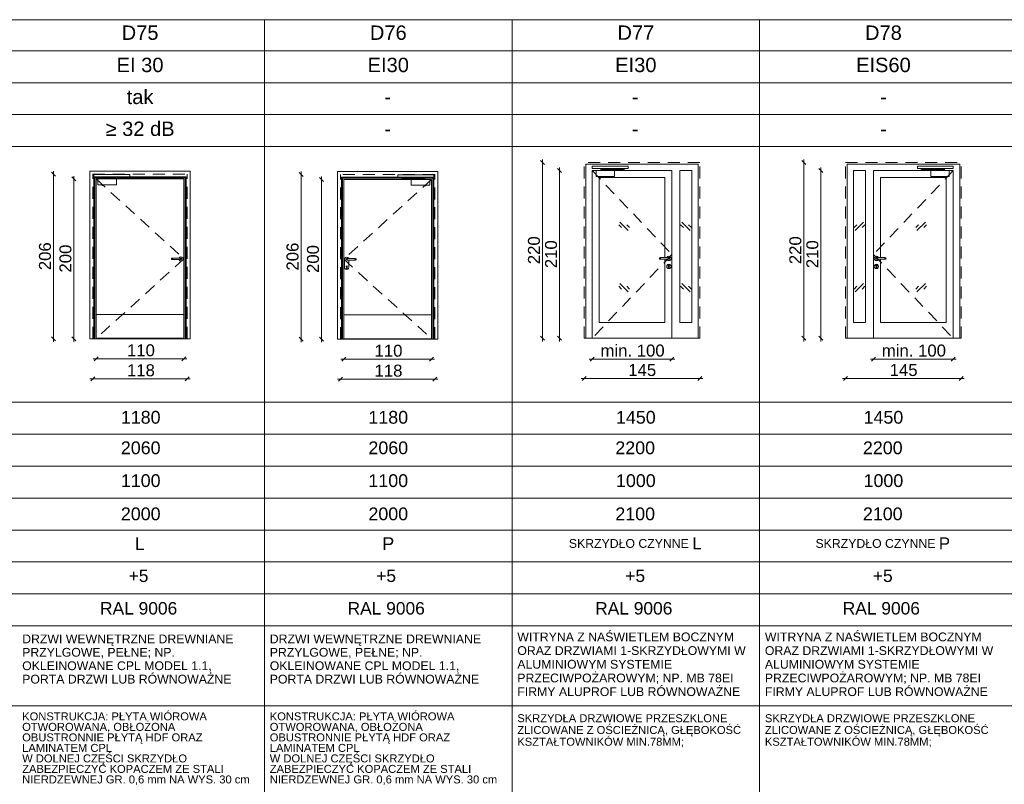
# Paper-space layout 'A-57 ZESTAWIENIE STOLARKI PROJEKTOWANEJ' of a CAD drawing. Header units: millimetres. Extents: x 0 to 900, y 0 to 1010.
# Tile 53 of 63: x 673 to 796, y 505 to 601. Entities that reach past the tile are written whole.
import ezdxf
from ezdxf.xclip import XClip

# ---------------------------------------------------------------- set-up
doc = ezdxf.new("R2010")
doc.units = ezdxf.units.MM
doc.header["$MEASUREMENT"] = 0
doc.header["$XCLIPFRAME"] = 0
doc.linetypes.add('LINIE_3', pattern=[25, 15, -10])
doc.linetypes.add('Przer. długie kreski', pattern=[2.5, 1.5, -1])
doc.layers.add('0_Nr_pióra__1', color=7, linetype='Continuous', lineweight=20)
for name, color, linetype, lineweight, true_color in [('0_Nr_pióra__30', 7, 'Continuous', 5, 0x878787), ('0_Nr_pióra__7', 7, 'Continuous', 18, 0x171717), ('0_Nr_pióra__8', 7, 'Continuous', 13, 0x4c4c4c), ('0_Nr_pióra__94', 7, 'Continuous', 5, 0x3b3b3b)]:
    doc.layers.add(name, color=color, linetype=linetype, lineweight=lineweight, true_color=true_color)
doc.layers.add('A_podrys', color=7, linetype='Continuous')
doc.styles.add('STYL_AUTOMATYCZNY_1', font='arial.ttf')

# ---------------------------------------------------------------- blocks, each defined once
blk = doc.blocks.new('Rysunek_1_1', base_point=(-2089.9, -1946.74))
at = {"layer": '0_Nr_pióra__1', "color": 7, "linetype": 'Continuous', "lineweight": 20}
for p, q in [((738.66, 582.72), (738.16, 583.22)), ((738.41, 582.97), (738.41, 583.34)), ((771.39, 582.72), (770.89, 583.22)), ((771.14, 582.97), (771.14, 583.34)), ((738.41, 560.97), (738.41, 582.97)), ((740.8, 581.72), (740.3, 582.22)), ((740.55, 581.97), (740.55, 582.34)), ((740.55, 560.97), (740.55, 581.97)), ((771.14, 560.97), (771.14, 582.97)), ((773.52, 581.72), (773.02, 582.22)), ((773.27, 581.97), (773.27, 582.34)), ((773.27, 560.97), (773.27, 581.97)), ((677.43, 581.27), (676.93, 581.77)), ((677.18, 581.52), (677.18, 581.89)), ((677.18, 560.92), (677.18, 581.52)), ((679.99, 580.67), (679.49, 581.17)), ((679.74, 580.92), (679.74, 581.29)), ((679.74, 560.92), (679.74, 580.92)), ((708.43, 581.22), (707.93, 581.72)), ((708.18, 581.47), (708.18, 581.84)), ((708.18, 560.87), (708.18, 581.47)), ((710.99, 580.62), (710.49, 581.12)), ((710.74, 580.87), (710.74, 581.24)), ((710.74, 560.87), (710.74, 580.87)), ((676.93, 561.17), (677.43, 560.67)), ((679.49, 561.17), (679.99, 560.67)), ((707.93, 561.12), (708.43, 560.62)), ((710.49, 561.12), (710.99, 560.62)), ((738.16, 561.22), (738.66, 560.72)), ((740.3, 561.22), (740.8, 560.72)), ((770.89, 561.22), (771.39, 560.72)), ((773.02, 561.22), (773.52, 560.72)), ((677.18, 560.54), (677.18, 560.92)), ((679.74, 560.54), (679.74, 560.92)), ((708.18, 560.49), (708.18, 560.87)), ((710.74, 560.49), (710.74, 560.87)), ((738.41, 560.59), (738.41, 560.97)), ((740.55, 560.59), (740.55, 560.97)), ((771.14, 560.59), (771.14, 560.97)), ((773.27, 560.59), (773.27, 560.97)), ((682.77, 558.65), (682.27, 558.15)), ((693.27, 558.15), (693.77, 558.65)), ((713.77, 558.6), (713.27, 558.1)), ((724.27, 558.1), (724.77, 558.6)), ((744.87, 558.62), (744.37, 558.12)), ((754.37, 558.12), (754.87, 558.62)), ((780.1, 558.62), (779.6, 558.12)), ((789.6, 558.12), (790.1, 558.62)), ((682.52, 558.4), (682.14, 558.4)), ((693.52, 558.4), (682.52, 558.4)), ((693.89, 558.4), (693.52, 558.4)), ((713.14, 558.35), (713.52, 558.35)), ((713.52, 558.35), (724.52, 558.35)), ((724.52, 558.35), (724.89, 558.35)), ((744.62, 558.37), (744.24, 558.37)), ((754.62, 558.37), (744.62, 558.37)), ((754.99, 558.37), (754.62, 558.37)), ((779.47, 558.37), (779.85, 558.37)), ((779.85, 558.37), (789.85, 558.37)), ((789.85, 558.37), (790.22, 558.37)), ((682.37, 556.15), (681.87, 555.65)), ((693.67, 555.65), (694.17, 556.15)), ((713.37, 556.1), (712.87, 555.6)), ((724.67, 555.6), (725.17, 556.1)), ((743.87, 556.18), (743.37, 555.68)), ((757.87, 555.68), (758.37, 556.18)), ((776.6, 556.18), (776.1, 555.68)), ((790.6, 555.68), (791.1, 556.18)), ((682.12, 555.9), (681.74, 555.9)), ((693.92, 555.9), (682.12, 555.9)), ((694.29, 555.9), (693.92, 555.9)), ((712.74, 555.85), (713.12, 555.85)), ((713.12, 555.85), (724.92, 555.85)), ((724.92, 555.85), (725.29, 555.85)), ((743.62, 555.93), (743.24, 555.93)), ((758.12, 555.93), (743.62, 555.93)), ((758.49, 555.93), (758.12, 555.93)), ((775.97, 555.93), (776.35, 555.93)), ((776.35, 555.93), (790.85, 555.93)), ((790.85, 555.93), (791.22, 555.93))]:
    blk.add_line(p, q, dxfattribs=at)
at = {"layer": '0_Nr_pióra__30', "color": 252, "linetype": 'Przer. długie kreski', "lineweight": 5, "true_color": 0x878787}
for p, q in [((758.12, 582.97), (743.62, 582.97)), ((743.62, 560.97), (743.62, 582.97)), ((744.62, 581.97), (754.62, 571.47)), ((758.12, 560.97), (758.12, 582.97)), ((776.35, 582.97), (790.85, 582.97)), ((776.35, 560.97), (776.35, 582.97)), ((789.85, 581.97), (779.85, 571.47)), ((790.85, 560.97), (790.85, 582.97)), ((682.12, 560.92), (682.12, 581.52)), ((682.12, 581.52), (693.92, 581.52)), ((682.52, 580.92), (693.52, 570.92)), ((693.92, 560.92), (693.92, 581.52)), ((713.12, 560.87), (713.12, 581.47)), ((724.92, 581.47), (713.12, 581.47)), ((724.52, 580.87), (713.52, 570.87)), ((724.92, 560.87), (724.92, 581.47)), ((693.52, 570.92), (682.52, 560.97)), ((713.52, 570.87), (724.52, 560.92)), ((754.62, 571.47), (744.62, 560.97)), ((779.85, 571.47), (789.85, 560.97))]:
    blk.add_line(p, q, dxfattribs=at)
at = {"layer": '0_Nr_pióra__30', "color": 252, "linetype": 'Continuous', "lineweight": 5, "true_color": 0x878787}
for p, q in [((757.92, 582.77), (743.82, 582.77)), ((743.82, 560.97), (743.82, 582.77)), ((744.62, 560.97), (744.62, 581.97)), ((744.62, 581.97), (754.62, 581.97)), ((754.62, 581.97), (754.62, 560.97)), ((755.62, 562.97), (755.62, 581.97)), ((755.62, 581.97), (757.12, 581.97)), ((757.12, 562.97), (757.12, 581.97)), ((757.92, 560.97), (757.92, 582.77)), ((776.55, 582.77), (790.65, 582.77)), ((776.55, 560.97), (776.55, 582.77)), ((777.35, 562.97), (777.35, 581.97)), ((778.85, 581.97), (777.35, 581.97)), ((778.85, 562.97), (778.85, 581.97)), ((779.85, 581.97), (779.85, 560.97)), ((789.85, 581.97), (779.85, 581.97)), ((789.85, 560.97), (789.85, 581.97)), ((790.65, 560.97), (790.65, 582.77)), ((681.75, 560.92), (681.75, 581.89)), ((681.75, 581.89), (694.29, 581.89)), ((682.25, 581.19), (682.25, 560.92)), ((693.79, 581.19), (682.25, 581.19)), ((682.37, 581.07), (682.37, 560.92)), ((693.67, 581.07), (682.37, 581.07)), ((682.52, 560.92), (682.52, 580.92)), ((682.52, 580.92), (693.52, 580.92)), ((693.52, 580.92), (693.52, 560.92)), ((693.67, 560.92), (693.67, 581.07)), ((693.79, 560.92), (693.79, 581.19)), ((694.29, 581.89), (694.29, 560.92)), ((712.75, 581.84), (712.75, 560.87)), ((725.29, 581.84), (712.75, 581.84)), ((713.25, 560.87), (713.25, 581.14)), ((713.25, 581.14), (724.79, 581.14)), ((713.37, 560.87), (713.37, 581.02)), ((713.37, 581.02), (724.67, 581.02)), ((713.52, 580.87), (713.52, 560.87)), ((724.52, 580.87), (713.52, 580.87)), ((724.52, 560.87), (724.52, 580.87)), ((724.67, 581.02), (724.67, 560.87)), ((724.79, 581.14), (724.79, 560.87)), ((725.29, 560.87), (725.29, 581.84)), ((745.5, 562.97), (745.5, 581.09)), ((745.5, 581.09), (753.74, 581.09)), ((753.74, 581.09), (753.74, 571.07)), ((780.73, 581.09), (780.73, 571.07)), ((788.97, 581.09), (780.73, 581.09)), ((788.97, 562.97), (788.97, 581.09)), ((748.31, 574.83), (747.96, 575.18)), ((749.16, 574.47), (748.1, 575.53)), ((749.31, 574.83), (748.96, 575.18)), ((756.05, 574.83), (755.69, 575.18)), ((756.9, 574.47), (755.84, 575.53)), ((757.05, 574.83), (756.69, 575.18)), ((777.42, 574.83), (777.77, 575.18)), ((777.56, 574.47), (778.62, 575.53)), ((778.42, 574.83), (778.77, 575.18)), ((785.15, 574.83), (785.5, 575.18)), ((785.3, 574.47), (786.36, 575.53)), ((786.15, 574.83), (786.5, 575.18)), ((691.96, 570.99), (691.94, 570.92)), ((691.94, 570.92), (691.96, 570.85)), ((691.98, 570.99), (691.95, 570.92)), ((691.95, 570.92), (691.98, 570.85)), ((692.04, 571.02), (691.96, 570.99)), ((691.96, 570.85), (692.04, 570.82)), ((692.03, 570.99), (692.01, 570.92)), ((692.01, 570.92), (692.03, 570.85)), ((693.14, 571.02), (692.04, 571.02)), ((692.1, 570.99), (692.09, 570.92)), ((692.09, 570.92), (692.1, 570.85)), ((692.89, 571.02), (692.9, 571.05)), ((692.9, 571.05), (693, 571.15)), ((693, 571.15), (693.14, 571.19)), ((693.07, 570.99), (693.08, 570.92)), ((693.08, 570.92), (693.07, 570.85)), ((693.14, 571.19), (693.27, 571.15)), ((693.14, 571.02), (693.21, 570.99)), ((693.14, 570.99), (693.16, 570.92)), ((693.16, 570.92), (693.14, 570.85)), ((693.21, 570.85), (693.14, 570.82)), ((693.19, 570.99), (693.22, 570.92)), ((693.22, 570.92), (693.19, 570.85)), ((693.21, 570.99), (693.24, 570.92)), ((693.24, 570.92), (693.21, 570.85)), ((693.27, 571.15), (693.37, 571.05)), ((693.37, 571.05), (693.41, 570.92)), ((693.41, 570.92), (693.37, 570.78)), ((713.66, 571), (713.63, 570.87)), ((713.63, 569.87), (713.63, 570.87)), ((713.76, 571.1), (713.66, 571)), ((713.9, 571.14), (713.76, 571.1)), ((713.82, 570.94), (713.8, 570.87)), ((713.8, 570.87), (713.82, 570.8)), ((713.84, 570.94), (713.81, 570.87)), ((713.81, 570.87), (713.84, 570.8)), ((713.9, 570.97), (713.82, 570.94)), ((713.89, 570.94), (713.87, 570.87)), ((713.87, 570.87), (713.89, 570.8)), ((714.03, 571.1), (713.9, 571.14)), ((713.9, 570.97), (715, 570.97)), ((713.96, 570.94), (713.95, 570.87)), ((713.95, 570.87), (713.96, 570.8)), ((714.13, 571), (714.03, 571.1)), ((714.14, 570.97), (714.13, 571)), ((714.93, 570.94), (714.94, 570.87)), ((714.94, 570.87), (714.93, 570.8)), ((715, 570.97), (715.07, 570.94)), ((715, 570.94), (715.02, 570.87)), ((715.02, 570.87), (715, 570.8)), ((715.05, 570.94), (715.08, 570.87)), ((715.08, 570.87), (715.05, 570.8)), ((715.07, 570.94), (715.1, 570.87)), ((715.1, 570.87), (715.07, 570.8)), ((753.07, 571.04), (753.04, 570.97)), ((753.04, 570.97), (753.07, 570.9)), ((753.08, 571.04), (753.05, 570.97)), ((753.05, 570.97), (753.08, 570.9)), ((753.14, 571.07), (753.07, 571.04)), ((753.07, 570.9), (753.14, 570.87)), ((753.13, 571.04), (753.11, 570.97)), ((753.11, 570.97), (753.13, 570.9)), ((754.24, 571.07), (753.14, 571.07)), ((754.24, 570.87), (753.14, 570.87)), ((753.2, 571.04), (753.19, 570.97)), ((753.19, 570.97), (753.2, 570.9)), ((753.74, 570.87), (753.74, 562.97)), ((753.99, 571.07), (754, 571.1)), ((754, 570.83), (753.99, 570.87)), ((754, 571.1), (754.1, 571.2)), ((754.1, 571.2), (754.24, 571.24)), ((754.17, 571.04), (754.18, 570.97)), ((754.18, 570.97), (754.17, 570.9)), ((754.24, 571.24), (754.37, 571.2)), ((754.24, 571.07), (754.31, 571.04)), ((754.24, 571.04), (754.26, 570.97)), ((754.26, 570.97), (754.24, 570.9)), ((754.31, 570.9), (754.24, 570.87)), ((754.29, 571.04), (754.32, 570.97)), ((754.32, 570.97), (754.29, 570.9)), ((754.31, 571.04), (754.34, 570.97)), ((754.34, 570.97), (754.31, 570.9)), ((754.37, 571.2), (754.47, 571.1)), ((754.47, 571.1), (754.51, 570.97)), ((754.51, 570.97), (754.47, 570.83)), ((779.99, 571.1), (779.96, 570.97)), ((779.96, 570.97), (779.99, 570.83)), ((780.09, 571.2), (779.99, 571.1)), ((780.23, 571.24), (780.09, 571.2)), ((780.15, 571.04), (780.13, 570.97)), ((780.13, 570.97), (780.15, 570.9)), ((780.17, 571.04), (780.14, 570.97)), ((780.14, 570.97), (780.17, 570.9)), ((780.23, 571.07), (780.15, 571.04)), ((780.15, 570.9), (780.23, 570.87)), ((780.22, 571.04), (780.2, 570.97)), ((780.2, 570.97), (780.22, 570.9)), ((780.36, 571.2), (780.23, 571.24)), ((780.23, 571.07), (781.33, 571.07)), ((780.23, 570.87), (781.33, 570.87)), ((780.29, 571.04), (780.28, 570.97)), ((780.28, 570.97), (780.29, 570.9)), ((780.46, 571.1), (780.36, 571.2)), ((780.47, 571.07), (780.46, 571.1)), ((780.46, 570.83), (780.47, 570.87)), ((780.73, 570.87), (780.73, 562.97)), ((781.26, 571.04), (781.27, 570.97)), ((781.27, 570.97), (781.26, 570.9)), ((781.33, 571.07), (781.4, 571.04)), ((781.33, 571.04), (781.35, 570.97)), ((781.35, 570.97), (781.33, 570.9)), ((781.4, 570.9), (781.33, 570.87)), ((781.38, 571.04), (781.41, 570.97)), ((781.41, 570.97), (781.38, 570.9)), ((781.4, 571.04), (781.43, 570.97)), ((781.43, 570.97), (781.4, 570.9)), ((693.14, 570.82), (692.04, 570.82)), ((692.9, 570.78), (692.89, 570.82)), ((693, 570.68), (692.9, 570.78)), ((693.14, 570.65), (693, 570.68)), ((693.27, 570.68), (693.14, 570.65)), ((693.37, 570.78), (693.27, 570.68)), ((713.63, 569.87), (713.66, 569.73)), ((713.66, 569.73), (713.76, 569.63)), ((713.76, 569.63), (713.9, 569.6)), ((713.82, 570.8), (713.9, 570.77)), ((713.82, 569.96), (713.84, 570.02)), ((713.82, 569.96), (713.85, 569.91)), ((713.9, 570.04), (713.84, 570.02)), ((713.85, 569.91), (713.85, 569.74)), ((713.86, 569.71), (713.85, 569.74)), ((713.9, 569.69), (713.86, 569.71)), ((713.9, 570.77), (715, 570.77)), ((713.95, 570.02), (713.9, 570.04)), ((713.93, 569.71), (713.9, 569.69)), ((713.9, 569.6), (714.03, 569.63)), ((713.95, 569.74), (713.93, 569.71)), ((713.95, 570.02), (713.97, 569.96)), ((713.95, 569.91), (713.97, 569.96)), ((713.95, 569.91), (713.95, 569.74)), ((714.03, 569.63), (714.13, 569.73)), ((714.13, 569.73), (714.17, 569.87)), ((714.17, 569.87), (714.17, 570.77)), ((715.07, 570.8), (715, 570.77)), ((753.97, 569.97), (754, 570.1)), ((754, 569.83), (753.97, 569.97)), ((754.1, 570.73), (754, 570.83)), ((754, 570.1), (754.1, 570.2)), ((754.1, 569.73), (754, 569.83)), ((754.24, 570.7), (754.1, 570.73)), ((754.1, 570.2), (754.24, 570.24)), ((754.24, 569.7), (754.1, 569.73)), ((754.16, 570.06), (754.18, 570.12)), ((754.19, 570.01), (754.16, 570.06)), ((754.18, 570.12), (754.24, 570.14)), ((754.19, 570.01), (754.19, 569.84)), ((754.19, 569.84), (754.2, 569.81)), ((754.2, 569.81), (754.24, 569.79)), ((754.37, 570.73), (754.24, 570.7)), ((754.24, 570.24), (754.37, 570.2)), ((754.24, 570.14), (754.29, 570.12)), ((754.24, 569.79), (754.27, 569.81)), ((754.37, 569.73), (754.24, 569.7)), ((754.27, 569.81), (754.29, 569.84)), ((754.29, 570.12), (754.31, 570.06)), ((754.31, 570.06), (754.29, 570.01)), ((754.29, 569.84), (754.29, 570.01)), ((754.47, 570.83), (754.37, 570.73)), ((754.37, 570.2), (754.47, 570.1)), ((754.47, 569.83), (754.37, 569.73)), ((754.47, 570.1), (754.51, 569.97)), ((754.51, 569.97), (754.47, 569.83)), ((779.99, 570.1), (779.96, 569.97)), ((779.96, 569.97), (779.99, 569.83)), ((779.99, 570.83), (780.09, 570.73)), ((780.09, 570.2), (779.99, 570.1)), ((779.99, 569.83), (780.09, 569.73)), ((780.09, 570.73), (780.23, 570.7)), ((780.23, 570.24), (780.09, 570.2)), ((780.09, 569.73), (780.23, 569.7)), ((780.17, 570.12), (780.15, 570.06)), ((780.15, 570.06), (780.18, 570.01)), ((780.23, 570.14), (780.17, 570.12)), ((780.18, 569.84), (780.18, 570.01)), ((780.19, 569.81), (780.18, 569.84)), ((780.23, 569.79), (780.19, 569.81)), ((780.23, 570.7), (780.36, 570.73)), ((780.36, 570.2), (780.23, 570.24)), ((780.28, 570.12), (780.23, 570.14)), ((780.26, 569.81), (780.23, 569.79)), ((780.23, 569.7), (780.36, 569.73)), ((780.28, 569.84), (780.26, 569.81)), ((780.3, 570.06), (780.28, 570.12)), ((780.28, 570.01), (780.3, 570.06)), ((780.28, 570.01), (780.28, 569.84)), ((780.36, 570.73), (780.46, 570.83)), ((780.46, 570.1), (780.36, 570.2)), ((780.36, 569.73), (780.46, 569.83)), ((780.5, 569.97), (780.46, 570.1)), ((780.46, 569.83), (780.5, 569.97)), ((748.31, 567.13), (747.96, 567.48)), ((749.16, 566.77), (748.1, 567.84)), ((749.31, 567.13), (748.96, 567.48)), ((756.05, 567.13), (755.69, 567.48)), ((756.9, 566.77), (755.84, 567.84)), ((757.05, 567.13), (756.69, 567.48)), ((777.42, 567.13), (777.77, 567.48)), ((777.56, 566.77), (778.62, 567.84)), ((778.42, 567.13), (778.77, 567.48)), ((785.15, 567.13), (785.5, 567.48)), ((785.3, 566.77), (786.36, 567.84)), ((786.15, 567.13), (786.5, 567.48)), ((682.52, 563.97), (693.52, 563.97)), ((724.52, 563.92), (713.52, 563.92)), ((753.74, 562.97), (745.5, 562.97)), ((755.62, 562.97), (757.12, 562.97)), ((778.85, 562.97), (777.35, 562.97)), ((780.73, 562.97), (788.97, 562.97)), ((694.29, 560.92), (681.75, 560.92)), ((682.52, 560.97), (693.52, 560.97)), ((712.75, 560.87), (725.29, 560.87)), ((724.52, 560.92), (713.52, 560.92)), ((758.12, 560.97), (743.62, 560.97)), ((776.35, 560.97), (790.85, 560.97))]:
    blk.add_line(p, q, dxfattribs=at)
at = {"layer": '0_Nr_pióra__8', "color": 251, "linetype": 'LINIE_3', "lineweight": 13, "true_color": 0x4c4c4c, "flags": 128}
for points in [[(749.12, 582.24), (749.12, 582.54), (744.62, 582.54), (744.62, 582.24)], [(747.42, 581.97), (745.12, 581.97), (745.12, 581.24), (747.42, 581.24)], [(745.72, 581.99), (745.72, 582.17), (748.52, 582.17), (748.52, 582.22), (748.63, 582.22), (748.63, 582.08), (745.8, 582.08), (745.8, 581.99)], [(745.8, 581.99), (745.72, 581.99), (745.72, 581.97), (745.8, 581.97)], [(748.53, 582.22), (748.62, 582.22), (748.62, 582.24), (748.53, 582.24)], [(785.35, 582.24), (785.35, 582.54), (789.85, 582.54), (789.85, 582.24)], [(788.75, 581.99), (788.75, 582.17), (785.94, 582.17), (785.94, 582.22), (785.83, 582.22), (785.83, 582.08), (788.66, 582.08), (788.66, 581.99)], [(785.93, 582.22), (785.84, 582.22), (785.84, 582.24), (785.93, 582.24)], [(787.04, 581.97), (789.35, 581.97), (789.35, 581.24), (787.04, 581.24)], [(788.66, 581.99), (788.74, 581.99), (788.74, 581.97), (788.66, 581.97)], [(686.75, 581.19), (686.75, 581.49), (682.25, 581.49), (682.25, 581.19)], [(685.05, 580.92), (682.74, 580.92), (682.74, 580.19), (685.05, 580.19)], [(683.34, 580.94), (683.34, 581.12), (686.15, 581.12), (686.15, 581.17), (686.26, 581.17), (686.26, 581.03), (683.43, 581.03), (683.43, 580.94)], [(683.43, 580.94), (683.35, 580.94), (683.35, 580.92), (683.43, 580.92)], [(686.16, 581.17), (686.25, 581.17), (686.25, 581.19), (686.16, 581.19)], [(720.29, 581.14), (720.29, 581.44), (724.79, 581.44), (724.79, 581.14)], [(723.69, 580.89), (723.69, 581.07), (720.88, 581.07), (720.88, 581.12), (720.77, 581.12), (720.77, 580.98), (723.6, 580.98), (723.6, 580.89)], [(720.87, 581.12), (720.78, 581.12), (720.78, 581.14), (720.87, 581.14)], [(721.98, 580.87), (724.29, 580.87), (724.29, 580.14), (721.98, 580.14)], [(723.6, 580.89), (723.68, 580.89), (723.68, 580.87), (723.6, 580.87)]]:
    blk.add_lwpolyline(points, close=True, dxfattribs=at)
for points in [[(745.86, 581.24), (745.59, 581.24), (745.59, 581.22, 0.458316), (745.86, 581.22)], [(788.6, 581.24), (788.87, 581.24), (788.87, 581.22, -0.458316), (788.6, 581.22)], [(683.49, 580.19), (683.22, 580.19), (683.22, 580.17, 0.458316), (683.49, 580.17)], [(723.54, 580.14), (723.81, 580.14), (723.81, 580.12, -0.458316), (723.54, 580.12)]]:
    blk.add_lwpolyline(points, format="xyb", close=True, dxfattribs=at)
at = {"layer": '0_Nr_pióra__94', "color": 250, "linetype": 'Continuous', "lineweight": 5, "true_color": 0x3b3b3b}
for p, q in [((50.6, 600.86), (887.6, 600.86)), ((703.6, 600.86), (703.6, 410.47)), ((734.6, 600.86), (734.6, 410.47)), ((765.6, 600.86), (765.6, 410.47)), ((887.6, 596.97), (50.6, 596.97)), ((887.6, 592.97), (50.6, 592.97)), ((887.6, 588.97), (50.6, 588.97)), ((887.6, 584.97), (50.6, 584.97)), ((50.6, 552.97), (887.6, 552.97)), ((49.45, 548.97), (887.6, 548.97)), ((50.6, 544.97), (887.6, 544.97)), ((49.45, 540.97), (887.6, 540.97)), ((50.6, 536.97), (887.6, 536.97)), ((35.27, 532.97), (889.6, 532.97)), ((50.6, 528.97), (887.6, 528.97)), ((50.6, 524.97), (887.6, 524.97)), ((50.6, 514.97), (887.6, 514.97))]:
    blk.add_line(p, q, dxfattribs=at)
at = {"layer": '0_Nr_pióra__1', "color": 7, "linetype": 'Continuous', "lineweight": 20, "char_height": 1.5, "width": 3.4323, "attachment_point": 7, "rotation": 90, "style": 'STYL_AUTOMATYCZNY_1'}
for s, insert in [('\\A1;{\\pql;\\fArial|b0|i0|c238|p0;\\W1.000000;220}', (738.11, 570.25)), ('\\A1;{\\pql;\\fArial|b0|i0|c238|p0;\\W1.000000;220}', (770.84, 570.25)), ('\\A1;{\\pql;\\fArial|b0|i0|c238|p0;\\W1.000000;206}', (676.88, 569.5)), ('\\A1;{\\pql;\\fArial|b0|i0|c238|p0;\\W1.000000;200}', (679.44, 569.2)), ('\\A1;{\\pql;\\fArial|b0|i0|c238|p0;\\W1.000000;206}', (707.88, 569.45)), ('\\A1;{\\pql;\\fArial|b0|i0|c238|p0;\\W1.000000;200}', (710.44, 569.15)), ('\\A1;{\\pql;\\fArial|b0|i0|c238|p0;\\W1.000000;210}', (740.25, 569.75)), ('\\A1;{\\pql;\\fArial|b0|i0|c238|p0;\\W1.000000;210}', (772.97, 569.75))]:
    blk.add_mtext(s, dxfattribs=dict(at, insert=insert))
at = {"layer": '0_Nr_pióra__1', "color": 7, "linetype": 'Continuous', "lineweight": 20, "char_height": 1.5, "attachment_point": 7, "style": 'STYL_AUTOMATYCZNY_1'}
for s, insert, width in [('\\A1;{\\pql;\\fArial|b0|i0|c238|p0;\\W1.000000;min. 100}', (745.67, 558.67), 7.8901), ('\\A1;{\\pql;\\fArial|b0|i0|c238|p0;\\W1.000000;min. 100}', (780.9, 558.67), 7.8901), ('\\A1;{\\pql;\\fArial|b0|i0|c238|p0;\\W1.000000;110}', (686.38, 558.7), 3.2796), ('\\A1;{\\pql;\\fArial|b0|i0|c238|p0;\\W1.000000;110}', (717.38, 558.65), 3.2796), ('\\A1;{\\pql;\\fArial|b0|i0|c238|p0;\\W1.000000;118}', (686.38, 556.2), 3.2796), ('\\A1;{\\pql;\\fArial|b0|i0|c238|p0;\\W1.000000;118}', (717.38, 556.15), 3.2796), ('\\A1;{\\pql;\\fArial|b0|i0|c238|p0;\\W1.000000;145}', (749.15, 556.23), 3.4323), ('\\A1;{\\pql;\\fArial|b0|i0|c238|p0;\\W1.000000;145}', (781.88, 556.23), 3.4323)]:
    blk.add_mtext(s, dxfattribs=dict(at, insert=insert, width=width))
at = {"layer": '0_Nr_pióra__7', "color": 250, "linetype": 'Continuous', "lineweight": 18, "true_color": 0x171717, "style": 'STYL_AUTOMATYCZNY_1'}
for s, insert, char_height, attachment_point in [('\\A1;{\\pqc;\\fArial|b0|i0|c238|p0;\\W1.000000;D75}', (688.02, 598.31), 1.8, 8), ('\\A1;{\\pqc;\\fArial|b0|i0|c238|p0;\\W1.000000;D76}', (719.1, 598.31), 1.8, 8), ('\\A1;{\\pqc;\\fArial|b0|i0|c238|p0;\\W1.000000;D77}', (750.1, 598.34), 1.8, 8), ('\\A1;{\\pqc;\\fArial|b0|i0|c238|p0;\\W1.000000;D78}', (781.1, 598.31), 1.8, 8), ('\\A1;{\\pqc;\\fArial|b0|i0|c238|p0;\\W1.000000;EI 30}', (688.02, 594.27), 1.8, 8), ('\\A1;{\\pqc;\\fArial|b0|i0|c238|p0;\\W1.000000;EI30}', (719.1, 594.27), 1.8, 8), ('\\A1;{\\pqc;\\fArial|b0|i0|c238|p0;\\W1.000000;EI30}', (750.1, 594.27), 1.8, 8), ('\\A1;{\\pqc;\\fArial|b0|i0|c238|p0;\\W1.000000;EIS60}', (781.1, 594.27), 1.8, 8), ('\\A1;{\\pqc;\\fArial|b0|i0|c238|p0;\\W1.000000;tak}', (688.02, 590.27), 1.8, 8), ('\\A1;{\\pqc;\\fArial|b0|i0|c238|p0;\\W1.000000;-}', (719.02, 590.3), 1.8, 8), ('\\A1;{\\pqc;\\fArial|b0|i0|c238|p0;\\W1.000000;-}', (750.02, 590.3), 1.8, 8), ('\\A1;{\\pqc;\\fArial|b0|i0|c238|p0;\\W1.000000;-}', (781.1, 590.3), 1.8, 8), ('\\A1;{\\pqc;\\fArial|b0|i0|c238|p0;\\W1.000000;≥ 32 dB}', (688.02, 586.28), 1.8, 8), ('\\A1;{\\pqc;\\fArial|b0|i0|c238|p0;\\W1.000000;-}', (719.02, 586.3), 1.8, 8), ('\\A1;{\\pqc;\\fArial|b0|i0|c238|p0;\\W1.000000;-}', (750.02, 586.3), 1.8, 8), ('\\A1;{\\pqc;\\fArial|b0|i0|c238|p0;\\W1.000000;-}', (781.1, 586.31), 1.8, 8), ('\\A1;{\\pqc;\\fArial|b0|i0|c238|p0;\\W1.000000;1180}', (688.1, 550.26), 1.6, 8), ('\\A1;{\\pqc;\\fArial|b0|i0|c238|p0;\\W1.000000;1180}', (719.1, 550.26), 1.6, 8), ('\\A1;{\\pqc;\\fArial|b0|i0|c238|p0;\\W1.000000;1450}', (750.1, 550.26), 1.6, 8), ('\\A1;{\\pqc;\\fArial|b0|i0|c238|p0;\\W1.000000;1450}', (781.1, 550.26), 1.6, 8), ('\\A1;{\\pqc;\\fArial|b0|i0|c238|p0;\\W1.000000;2060}', (688.1, 546.44), 1.6, 8), ('\\A1;{\\pqc;\\fArial|b0|i0|c238|p0;\\W1.000000;2060}', (719.1, 546.44), 1.6, 8), ('\\A1;{\\pqc;\\fArial|b0|i0|c238|p0;\\W1.000000;2200}', (750.02, 546.44), 1.6, 8), ('\\A1;{\\pqc;\\fArial|b0|i0|c238|p0;\\W1.000000;2200}', (781.02, 546.44), 1.6, 8), ('\\A1;{\\pqc;\\fArial|b0|i0|c238|p0;\\W1.000000;1100}', (688.1, 542.33), 1.6, 8), ('\\A1;{\\pqc;\\fArial|b0|i0|c238|p0;\\W1.000000;1100}', (719.1, 542.33), 1.6, 8), ('\\A1;{\\pqc;\\fArial|b0|i0|c238|p0;\\W1.000000;1000}', (750.1, 542.33), 1.6, 8), ('\\A1;{\\pqc;\\fArial|b0|i0|c238|p0;\\W1.000000;1000}', (781.1, 542.33), 1.6, 8), ('\\A1;{\\pqc;\\fArial|b0|i0|c238|p0;\\W1.000000;2000}', (688.1, 538.17), 1.6, 8), ('\\A1;{\\pqc;\\fArial|b0|i0|c238|p0;\\W1.000000;2000}', (719.1, 538.17), 1.6, 8), ('\\A1;{\\pqc;\\fArial|b0|i0|c238|p0;\\W1.000000;2100}', (750.02, 538.17), 1.6, 8), ('\\A1;{\\pqc;\\fArial|b0|i0|c238|p0;\\W1.000000;2100}', (781.02, 538.17), 1.6, 8), ('\\A1;{\\pqc;\\fArial|b0|i0|c238|p0;\\W1.000000;L}', (687.97, 534.46), 1.6, 8), ('\\A1;{\\pqc;\\fArial|b0|i0|c238|p0;\\W1.000000;P}', (719.1, 534.46), 1.6, 8), ('\\A1;{\\pqc;\\fArial|b0|i0|c238|p0;\\W1.000000;SKRZYDŁO CZYNNE \\fArial|b0|i0|c238|p0;\\H1.363636x;\\W1.000000;L}', (750.02, 536.04), 1.1, 2), ('\\A1;{\\pqc;\\fArial|b0|i0|c238|p0;\\W1.000000;SKRZYDŁO CZYNNE \\fArial|b0|i0|c238|p0;\\H1.363636x;\\W1.000000;P}', (781.02, 536.04), 1.1, 2), ('\\A1;{\\pqc;\\fArial|b0|i0|c238|p0;\\W1.000000;+5}', (687.83, 530.44), 1.5567, 8), ('\\A1;{\\pqc;\\fArial|b0|i0|c238|p0;\\W1.000000;+5}', (718.83, 530.44), 1.5567, 8), ('\\A1;{\\pqc;\\fArial|b0|i0|c238|p0;\\W1.000000;+5}', (750.02, 530.44), 1.5567, 8), ('\\A1;{\\pqc;\\fArial|b0|i0|c238|p0;\\W1.000000;+5}', (781.02, 530.44), 1.5567, 8), ('\\A1;{\\pqc;\\fArial|b0|i0|c238|p0;\\W1.000000;RAL 9006}', (687.84, 526.37), 1.5567, 8), ('\\A1;{\\pqc;\\fArial|b0|i0|c238|p0;\\W1.000000;RAL 9006}', (718.84, 526.37), 1.5567, 8), ('\\A1;{\\pqc;\\fArial|b0|i0|c238|p0;\\W1.000000;RAL 9006}', (749.84, 526.37), 1.5567, 8), ('\\A1;{\\pqc;\\fArial|b0|i0|c238|p0;\\W1.000000;RAL 9006}', (780.84, 526.37), 1.5567, 8)]:
    blk.add_mtext(s, dxfattribs=dict(at, insert=insert, char_height=char_height, attachment_point=attachment_point))
at = {"layer": '0_Nr_pióra__7', "color": 250, "linetype": 'Continuous', "lineweight": 18, "true_color": 0x171717, "width": 29.4591, "attachment_point": 1, "style": 'STYL_AUTOMATYCZNY_1'}
for s, insert, char_height, line_spacing_factor in [('\\A1;{\\pql;\\fArial|b0|i0|c238|p0;\\W1.000000;DRZWI WEWNĘTRZNE DREWNIANE \\fArial|b0|i0|c238|p0;\\W1.000000;PRZYLGOWE, PEŁNE; NP. OKLEINOWANE \\fArial|b0|i0|c238|p0;\\W1.000000;CPL MODEL 1.1,  PORTA DRZWI LUB \\fArial|b0|i0|c238|p0;\\W1.000000;RÓWNOWAŻNE}', (673.26, 523.89), 1.1, 0.916119), ('\\A1;{\\pql;\\fArial|b0|i0|c238|p0;\\W1.000000;DRZWI WEWNĘTRZNE DREWNIANE \\fArial|b0|i0|c238|p0;\\W1.000000;PRZYLGOWE, PEŁNE; NP. OKLEINOWANE \\fArial|b0|i0|c238|p0;\\W1.000000;CPL MODEL 1.1,  PORTA DRZWI LUB \\fArial|b0|i0|c238|p0;\\W1.000000;RÓWNOWAŻNE}', (704.26, 523.89), 1.1, 0.916119), ('\\A1;{\\pql;\\fArial|b0|i0|c238|p0;\\W1.000000;WITRYNA Z NAŚWIETLEM BOCZNYM \\fArial|b0|i0|c238|p0;\\W1.000000;ORAZ DRZWIAMI 1-SKRZYDŁOWYMI W \\fArial|b0|i0|c238|p0;\\W1.000000;ALUMINIOWYM SYSTEMIE \\fArial|b0|i0|c238|p0;\\W1.000000;PRZECIWPOŻAROWYM; NP. MB 78EI \\fArial|b0|i0|c238|p0;\\W1.000000;FIRMY \\fArial|b0|i0|c238|p0;\\W1.000000;ALUPROF LUB RÓWNOWAŻNE}', (735.26, 524.14), 1.1, 0.934815), ('\\A1;{\\pql;\\fArial|b0|i0|c238|p0;\\W1.000000;WITRYNA Z NAŚWIETLEM BOCZNYM \\fArial|b0|i0|c238|p0;\\W1.000000;ORAZ DRZWIAMI 1-SKRZYDŁOWYMI W \\fArial|b0|i0|c238|p0;\\W1.000000;ALUMINIOWYM SYSTEMIE \\fArial|b0|i0|c238|p0;\\W1.000000;PRZECIWPOŻAROWYM; NP. MB 78EI \\fArial|b0|i0|c238|p0;\\W1.000000;FIRMY \\fArial|b0|i0|c238|p0;\\W1.000000;ALUPROF LUB RÓWNOWAŻNE}', (766.26, 524.14), 1.1, 0.934815), ('\\A1;{\\pql;\\fArial|b0|i0|c238|p0;\\W1.000000;KONSTRUKCJA: PŁYTA WIÓROWA OTWOROWANA, OBŁOŻONA OBUSTRONNIE PŁYTĄ HDF ORAZ LAMINATEM CPL\\P\\pql;\\fArial|b0|i0|c238|p0;\\W1.000000;W DOLNEJ CZĘŚCI SKRZYDŁO ZABEZPIECZYĆ KOPACZEM ZE STALI NIERDZEWNEJ GR. 0,6 mm NA WYS. 30 cm}', (673.26, 514.14), 1, 0.789177), ('\\A1;{\\pql;\\fArial|b0|i0|c238|p0;\\W1.000000;KONSTRUKCJA: PŁYTA WIÓROWA OTWOROWANA, OBŁOŻONA OBUSTRONNIE PŁYTĄ HDF ORAZ LAMINATEM CPL\\P\\pql;\\fArial|b0|i0|c238|p0;\\W1.000000;W DOLNEJ CZĘŚCI SKRZYDŁO ZABEZPIECZYĆ KOPACZEM ZE STALI NIERDZEWNEJ GR. 0,6 mm NA WYS. 30 cm}', (704.26, 514.14), 1, 0.789177), ('\\A1;{\\pql;\\fArial|b0|i0|c238|p0;\\W1.000000;SKRZYDŁA DRZWIOWE PRZESZKLONE \\fArial|b0|i0|c238|p0;\\W1.000000;ZLICOWANE Z OŚCIEŻNICĄ, \\fArial|b0|i0|c238|p0;\\W1.000000;GŁĘBOKOŚĆ KSZTAŁTOWNIKÓW \\fArial|b0|i0|c238|p0;\\W1.000000;MIN.78MM;}', (735.26, 513.91), 1, 0.883417), ('\\A1;{\\pql;\\fArial|b0|i0|c238|p0;\\W1.000000;SKRZYDŁA DRZWIOWE PRZESZKLONE \\fArial|b0|i0|c238|p0;\\W1.000000;ZLICOWANE Z OŚCIEŻNICĄ, \\fArial|b0|i0|c238|p0;\\W1.000000;GŁĘBOKOŚĆ KSZTAŁTOWNIKÓW \\fArial|b0|i0|c238|p0;\\W1.000000;MIN.78MM;}', (766.26, 513.91), 1, 0.883417)]:
    blk.add_mtext(s, dxfattribs=dict(at, insert=insert, char_height=char_height, line_spacing_factor=line_spacing_factor))

psp = doc.layouts.new('A-57 ZESTAWIENIE STOLARKI PROJEKTOWANEJ')

# ---------------------------------------------------------------- block references
at = {"layer": 'A_podrys', "color": 37, "linetype": 'Continuous', "lineweight": 5, "true_color": 0x656532}
ref = psp.add_blockref('Rysunek_1_1', (-2089.9, -1946.74), dxfattribs=at)
XClip(ref).set_block_clipping_path([(28.6628210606, 4.9003190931), (892.6953650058, 1005.4179299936)])

doc.saveas('drawing.dxf')
